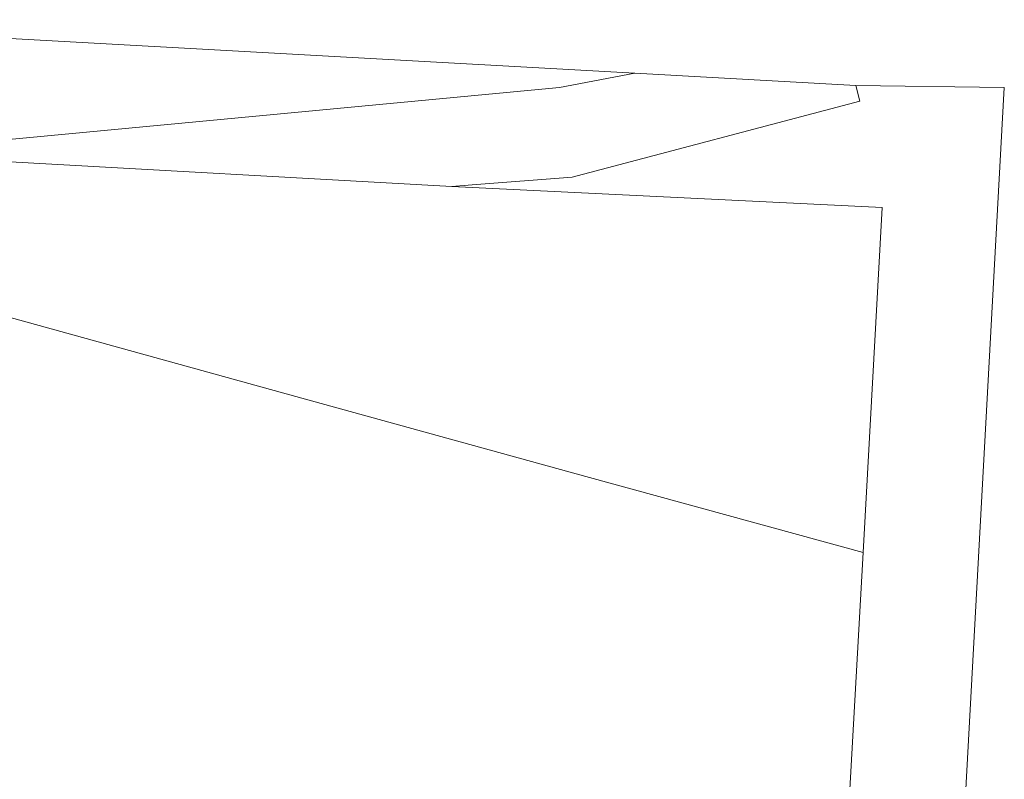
# Model space of a CAD drawing. Header units: millimetres. Extents: x -79464 to -76785, y -3788210 to -3782955.
# Tile 103 of 131: x -78954 to -78875, y -3783948 to -3783887. Entities that reach past the tile are written whole.
import ezdxf

# ---------------------------------------------------------------- set-up
doc = ezdxf.new("R2010")
doc.units = ezdxf.units.MM
doc.header["$LTSCALE"] = 8
doc.header["$MEASUREMENT"] = 0
doc.layers.add('SG GIS CADASTRAL', color=7, linetype='Continuous')

msp = doc.modelspace()

# ---------------------------------------------------------------- linework, layer by layer
at = {"layer": 'SG GIS CADASTRAL', "color": 7, "lineweight": 18}
for p, q in [((-78904.49, -3783891.354), (-78981.335, -3783887.069)), ((-78910.522, -3783892.513), (-78904.492, -3783891.354)), ((-78904.492, -3783891.354), (-78886.782, -3783892.344)), ((-78886.781, -3783892.344), (-78904.49, -3783891.354)), ((-78965.171, -3783897.669), (-78910.522, -3783892.513)), ((-78886.782, -3783892.344), (-78886.452, -3783893.594)), ((-78874.896, -3783892.501), (-78886.781, -3783892.344)), ((-78880.084, -3783987.172), (-78874.896, -3783892.501)), ((-78886.452, -3783893.594), (-78909.512, -3783899.673)), ((-78919.142, -3783900.434), (-78966.482, -3783897.792)), ((-78909.512, -3783899.673), (-78917.501, -3783900.304)), ((-78917.501, -3783900.304), (-78919.142, -3783900.434)), ((-78919.142, -3783900.434), (-78884.676, -3783902.119)), ((-78884.676, -3783902.119), (-78886.198, -3783929.754)), ((-78976.293, -3783904.903), (-78930.373, -3783917.588)), ((-78930.373, -3783917.588), (-78908.101, -3783923.725)), ((-78908.101, -3783923.725), (-78886.198, -3783929.754)), ((-78886.198, -3783929.754), (-78887.962, -3783961.275))]:
    msp.add_line(p, q, dxfattribs=at)

doc.saveas('drawing.dxf')
